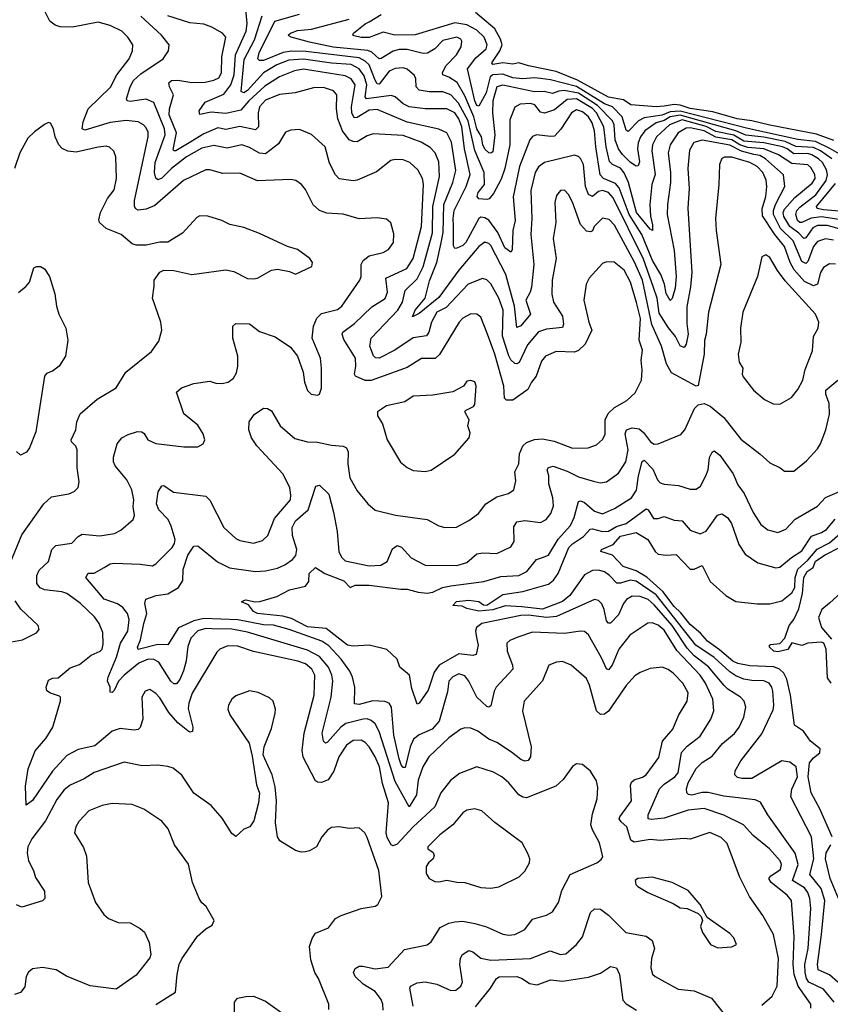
# Model space of a CAD drawing. Extents: x 1443846 to 1577407, y 839182 to 927291.
# Tile 256 of 256: x 1504031 to 1508099, y 909515 to 914452. Entities that reach past the tile are written whole.
import ezdxf

# ---------------------------------------------------------------- set-up
doc = ezdxf.new("R2010")
doc.units = 0

msp = doc.modelspace()

# ---------------------------------------------------------------- linework, layer by layer
at = {"layer": '0CON20XD'}
for points in [[(1505854.5, 909485), (1505853.8, 909515), (1505845, 909538.6), (1505815, 909579.4), (1505755, 909616.4), (1505714.4, 909655), (1505705.7, 909675), (1505714, 909695), (1505734.7, 909705.3), (1505753.4, 909706.6), (1505815, 909692.4), (1505879.4, 909700.6), (1505961.2, 909788.8), (1506076.4, 909813.6), (1506095, 909828), (1506140.8, 909899.2), (1506185, 909921.5), (1506215, 909928.1), (1506255, 909931.1), (1506315, 909920.5), (1506373.4, 909903.4), (1506455, 909867.1), (1506485, 909861.8), (1506515, 909864.6), (1506565, 909890.6), (1506605, 909941.5), (1506675, 909961.1), (1506705, 909979.2), (1506733.9, 910026.1), (1506752.1, 910085), (1506793.5, 910166.5), (1506927.5, 910225), (1506949.3, 910240.7), (1506957.5, 910255), (1506941.2, 910325), (1506905, 910390), (1506897.3, 910415), (1506905, 910470), (1506929.4, 910545), (1506932.3, 910602.3), (1506926, 910635), (1506895, 910683.3), (1506855, 910716.7), (1506825, 910720), (1506805, 910706.7), (1506758.6, 910641.4), (1506721.1, 910608.9), (1506575, 910549.4), (1506555, 910552.9), (1506535, 910565.8), (1506485.5, 910625), (1506450, 910655), (1506408.3, 910678.3), (1506324.6, 910705.4), (1506238.5, 910671.5), (1506192.7, 910637.3), (1506144.6, 910575), (1506114.6, 910505), (1506005, 910405.3), (1505925, 910318.2), (1505905, 910309.4), (1505895, 910314.2), (1505875, 910351.1), (1505869.6, 910375), (1505881, 910525), (1505852, 910622), (1505835.8, 910705), (1505815, 910755.4), (1505785.2, 910805.2), (1505765, 910827.9), (1505745, 910839.6), (1505705, 910838.2), (1505670.4, 910815), (1505632.6, 910755), (1505606.6, 910683.4), (1505579.1, 910640.9), (1505545, 910627.3), (1505525, 910628.1), (1505515.4, 910635.4), (1505453.8, 910753.8), (1505448.1, 910788.1), (1505459.2, 910875), (1505508, 911065), (1505512.9, 911165), (1505497.4, 911195), (1505465, 911221.3), (1505427.5, 911235), (1505205, 911284), (1505125, 911311.2), (1505075, 911312), (1505035.7, 911295), (1505020.1, 911279.9), (1504896.2, 911075), (1504879.4, 911025), (1504877.3, 910997.3), (1504899.2, 910905), (1504898, 910882), (1504885, 910880), (1504875, 910885.8), (1504825, 910925.6), (1504778.8, 910978.8), (1504735, 911050.8), (1504715, 911074), (1504685, 911092.5), (1504661.2, 911085), (1504644.3, 911055), (1504648.5, 910945), (1504635, 910902), (1504625, 910893.1), (1504605, 910888.9), (1504535, 910898.4), (1504495, 910884), (1504408.6, 910811.4), (1504325, 910792.9), (1504267.4, 910762.6), (1504196.3, 910683.7), (1504095, 910537.3), (1504063.6, 910513.6), (1504060.9, 910609.1), (1504072.9, 910695), (1504108.2, 910785), (1504161.9, 910848.1), (1504198.2, 910905), (1504235.7, 911035.7), (1504235.8, 911055), (1504230.3, 911060.3), (1504185, 911074.4), (1504167.3, 911087.3), (1504164.2, 911105), (1504175, 911140), (1504195, 911150.8), (1504225, 911151.2), (1504285, 911201.5), (1504330.8, 911219.2), (1504389.2, 911265), (1504435.3, 911284.7), (1504445.5, 911295), (1504450.6, 911320.6), (1504448.5, 911378.5), (1504430.4, 911425), (1504407.1, 911457.1), (1504335, 911525.4), (1504268.1, 911575), (1504243.3, 911583.3), (1504155, 911593.7), (1504133.7, 911603.7), (1504117.7, 911625), (1504117.9, 911665), (1504128.9, 911691.1), (1504175.6, 911735), (1504192.7, 911795), (1504212.5, 911815), (1504292.7, 911827.3), (1504325, 911861.1), (1504345, 911872.1), (1504433.6, 911863.6), (1504507.5, 911875), (1504537.9, 911892.1), (1504600, 911945), (1504607.3, 911965), (1504601.1, 912011.1), (1504604.6, 912045), (1504593.5, 912095), (1504568.5, 912145), (1504510, 912215), (1504501.8, 912235), (1504501.7, 912258.3), (1504520.5, 912325), (1504544.3, 912355), (1504575, 912372.2), (1504622.8, 912387.2), (1504643.3, 912385), (1504655, 912377.1), (1504674.7, 912344.7), (1504715, 912326.7), (1504855, 912310), (1504925, 912310), (1504951.2, 912325), (1504960, 912345), (1504951.4, 912375), (1504925, 912419.4), (1504855.4, 912475.4), (1504818.6, 912585), (1504843.3, 912606.7), (1504905, 912627.3), (1504985, 912639.5), (1505015, 912629.5), (1505045, 912628.1), (1505076.7, 912635), (1505104, 912655), (1505118.3, 912681.7), (1505126.4, 912715), (1505125.5, 912765), (1505100, 912855), (1505100, 912915), (1505115, 912928), (1505185, 912927.5), (1505235, 912888.6), (1505312.4, 912862.4), (1505390, 912810), (1505424.6, 912764.6), (1505454, 912685), (1505460.8, 912635), (1505475, 912592.5), (1505493.3, 912575), (1505525, 912568.8), (1505536.2, 912575), (1505545.9, 912604.1), (1505546, 912705), (1505540, 912755), (1505498.9, 912855), (1505505.4, 912914.6), (1505522.5, 912955), (1505545, 912978.2), (1505625, 912998.9), (1505647.1, 913015), (1505738.5, 913145), (1505744.5, 913165), (1505744.7, 913225), (1505754.5, 913245), (1505785, 913267.1), (1505855, 913283.8), (1505880.9, 913299.1), (1505907.1, 913335), (1505907.9, 913377.9), (1505892.7, 913432.7), (1505872, 913452), (1505825, 913458.9), (1505735, 913452.5), (1505655, 913477.1), (1505572, 913482), (1505535.4, 913495.4), (1505504, 913524), (1505465, 913600), (1505445, 913625.7), (1505416.2, 913646.2), (1505390.9, 913650.9), (1505225, 913643.1), (1505135, 913682.1), (1505051.2, 913681.2), (1504985, 913698.9), (1504965, 913698.5), (1504852.7, 913645), (1504709.8, 913520.2), (1504665, 913501.6), (1504625, 913497.1), (1504613.1, 913503.1), (1504606.8, 913515), (1504606.7, 913545), (1504676, 913865), (1504675, 913887.5), (1504665, 913908.8), (1504652.5, 913925), (1504625, 913939.2), (1504565, 913946.2), (1504485, 913936.8), (1504357.4, 913897.4), (1504344.4, 913905), (1504349.7, 913939.7), (1504374.1, 914005), (1504486.6, 914113.4), (1504518.8, 914175), (1504580.8, 914255), (1504596.7, 914295), (1504599.4, 914325), (1504574.4, 914365), (1504544.2, 914395), (1504485, 914422.5), (1504425, 914439.2), (1504295.3, 914414.7), (1504235, 914415.4), (1504208.6, 914425), (1504182.7, 914445), (1504141.9, 914525)], [(1508115, 913346.7), (1508075, 913353.8), (1508035, 913340), (1508015, 913314.5), (1507985, 913238.8), (1507975, 913228.9), (1507955, 913238.8), (1507912.4, 913342.4), (1507848.9, 913405), (1507813.1, 913475), (1507812.8, 913495), (1507822.8, 913525), (1507869.8, 913615), (1507863.3, 913673.3), (1507773.9, 913755), (1507745, 913771), (1507715, 913775.9), (1507652.2, 913792.2), (1507595, 913822.3), (1507455, 913848.1), (1507414.4, 913835.6), (1507392.4, 913797.6), (1507384.2, 913705), (1507390.3, 913605), (1507383.3, 913506.7), (1507403.8, 913183.8), (1507397.7, 913112.3), (1507377.9, 913012.1), (1507378.1, 912928.1), (1507385.2, 912875), (1507375.2, 912824.8), (1507365, 912807.8), (1507345, 912816.5), (1507322.6, 912862.6), (1507286.2, 912906.2), (1507240.2, 912980.2), (1507229.3, 913055), (1507211, 913109), (1507161.8, 913251.8), (1507008.5, 913558.5), (1506985, 913584.8), (1506955, 913596.2), (1506935, 913591.2), (1506905, 913565.4), (1506885, 913574.6), (1506870.8, 913615), (1506860, 913725), (1506845, 913755.8), (1506835, 913765.8), (1506815, 913771.9), (1506665, 913736), (1506635, 913714.6), (1506618.3, 913685), (1506596.5, 913595), (1506601, 913455), (1506595.5, 913375.5), (1506610.8, 913225), (1506599.7, 913110.3), (1506592.6, 913085), (1506570, 913045), (1506593.6, 912975), (1506545, 912917.1), (1506525, 912909.2), (1506514.2, 913015), (1506469.7, 913175), (1506395, 913318.8), (1506385, 913330), (1506365, 913336.1), (1506335, 913314), (1506234.1, 913195.9), (1506135, 913059.2), (1506035, 912979.3), (1506002.7, 912962.7), (1506015.4, 912995), (1506065.2, 913055), (1506086.8, 913143.2), (1506124.8, 913235), (1506146.6, 913333.4), (1506156.4, 913385), (1506159.7, 913525), (1506205.2, 913635), (1506220, 913695), (1506197.7, 913837.7), (1506174, 913884), (1506135, 913903.2), (1505975, 913938.1), (1505825, 914001.1), (1505785, 913998.7), (1505725, 913960.8), (1505710.2, 913960.2), (1505697.8, 913985), (1505696.6, 914015), (1505714.3, 914125), (1505694.8, 914154.8), (1505665, 914171), (1505455, 914203.4), (1505409.4, 914195), (1505334.9, 914165.1), (1505260.9, 914119.1), (1505181.6, 914045), (1505141.4, 913998.6), (1505065, 913981.1), (1504992.2, 913987.8), (1504935, 913976.7), (1504931.9, 913995), (1504961.5, 914038.5), (1505055, 914078.8), (1505090.9, 914125), (1505107.1, 914175), (1505114, 914275), (1505168.2, 914395), (1505172, 914432), (1505166.2, 914505)], [(1507049.3, 910429.3), (1507039.6, 910445), (1507041.8, 910455), (1507100.7, 910535), (1507095.9, 910614.1), (1507101.4, 910628.6), (1507115, 910641.2), (1507156.2, 910653.8), (1507174.1, 910665.9), (1507238.1, 910751.9), (1507257.2, 910835), (1507307.7, 910895), (1507336.7, 910963.3), (1507380, 911035), (1507385, 911076.2), (1507358.5, 911125), (1507310.6, 911175), (1507285, 911193.3), (1507255, 911205.6), (1507195, 911197.8), (1507145, 911178.9), (1507118.3, 911161.7), (1507075, 911112.9), (1506985.5, 910985), (1506965, 910970.4), (1506945, 910967.3), (1506925, 910985.8), (1506890, 911115), (1506875, 911148), (1506798, 911215), (1506755, 911234.3), (1506725, 911230.8), (1506686.2, 911215), (1506655, 911136), (1506562.2, 911035), (1506554.5, 910985), (1506596.9, 910805), (1506594.5, 910755.5), (1506582.5, 910737.5), (1506565, 910733.5), (1506545, 910742.1), (1506499, 910779), (1506425, 910827.5), (1506384.4, 910845), (1506330.8, 910885), (1506295, 910898.8), (1506265, 910900.9), (1506245, 910894.4), (1506185, 910850.8), (1506084.7, 910755.3), (1506054.6, 910705), (1506030.8, 910639.2), (1506021.6, 910565), (1505985, 910504.2), (1505915, 910631.8), (1505835, 910883.5), (1505815, 910921.2), (1505795, 910938.4), (1505775, 910945.7), (1505755, 910944.8), (1505667.6, 910922.4), (1505643.3, 910905), (1505575, 910829.6), (1505565, 910824.4), (1505555, 910834.2), (1505549.2, 910875), (1505594.8, 911055.2), (1505602.5, 911135), (1505598.1, 911165), (1505580.9, 911205), (1505535, 911259.5), (1505475, 911290.7), (1505175, 911381.5), (1505095.4, 911395.4), (1504995, 911397.7), (1504965, 911398.4), (1504925, 911388.1), (1504889.4, 911350.6), (1504875, 911308.8), (1504866.5, 911236.5), (1504853.2, 911186.8), (1504835, 911143.6), (1504817.9, 911122.1), (1504805, 911121.6), (1504789.2, 911135), (1504730.1, 911230.1), (1504705, 911243.5), (1504675, 911244.8), (1504628.6, 911225), (1504555.8, 911165), (1504526.9, 911135), (1504505, 911088.8), (1504495, 911078.8), (1504485, 911080), (1504484.4, 911105), (1504472.5, 911135), (1504474.7, 911155), (1504517.4, 911255), (1504537, 911325), (1504574.3, 911385), (1504581.2, 911445), (1504572.9, 911475), (1504548.2, 911505), (1504522.3, 911522.3), (1504455.5, 911545.5), (1504363.3, 911655), (1504375, 911676.2), (1504405, 911676.7), (1504455, 911704.5), (1504485, 911722.9), (1504505, 911726.9), (1504635, 911722), (1504697.3, 911712.7), (1504715, 911722.9), (1504796.7, 911805), (1504808.1, 911825), (1504810.8, 911845), (1504791.8, 911911.8), (1504775.5, 911945), (1504729.7, 911995), (1504717.2, 912025), (1504725.3, 912084.7), (1504745, 912114), (1504754.2, 912115.8), (1504803.4, 912083.4), (1504965, 912062.9), (1504985, 912042), (1505055.6, 911905), (1505115, 911850), (1505135, 911840.6), (1505205, 911827.5), (1505249.1, 911840.9), (1505275.7, 911865), (1505309.8, 911950.2), (1505389.3, 912045), (1505392.4, 912067.6), (1505386.1, 912105), (1505353, 912173), (1505221.2, 912315), (1505193.8, 912355), (1505181.2, 912395), (1505183.1, 912435), (1505207.6, 912472.4), (1505255, 912504.2), (1505275, 912502.9), (1505295, 912490.8), (1505338.5, 912415), (1505411.4, 912351.4), (1505475, 912334.7), (1505525, 912334.1), (1505595, 912317.7), (1505653.6, 912313.6), (1505670.8, 912305), (1505679.1, 912285), (1505678.2, 912225), (1505688.2, 912155), (1505725, 912090), (1505777.5, 912025), (1505815, 911992.5), (1505916.8, 911966.8), (1506075, 911945.6), (1506135, 911914.4), (1506165, 911905.6), (1506222.6, 911907.4), (1506285, 911940), (1506332.5, 911975), (1506370, 912025), (1506425, 912059.5), (1506483.3, 912076.7), (1506511.4, 912095), (1506520.3, 912139.7), (1506516.4, 912185), (1506536.2, 912225), (1506538.7, 912275), (1506555.2, 912314.8), (1506575, 912332.3), (1506615, 912347.1), (1506655, 912350), (1506712.2, 912337.8), (1506805, 912303.8), (1506884.4, 912305.6), (1506925, 912320.8), (1506955, 912347.5), (1506968.2, 912371.8), (1506969.7, 912445), (1506983.4, 912476.6), (1507015, 912507.5), (1507078.3, 912541.7), (1507119.7, 912580.3), (1507150.6, 912645), (1507155.3, 912695), (1507149.7, 912745), (1507156.7, 912795), (1507140, 912845), (1507145.9, 912954.1), (1507126.7, 913033.3), (1507095.8, 913135), (1507065, 913195.4), (1507014.3, 913235.7), (1506975, 913237.5), (1506955, 913229.2), (1506889.4, 913155), (1506873.3, 913125), (1506862.5, 913045), (1506887.1, 912935), (1506902.3, 912895), (1506868.2, 912825), (1506835, 912793.8), (1506815, 912785.4), (1506722.3, 912787.7), (1506670, 912765), (1506650.1, 912739.9), (1506622.2, 912665), (1506598.8, 912635), (1506581.6, 912598.4), (1506505, 912544.7), (1506474.5, 912544.5), (1506464.5, 912554.5), (1506461.2, 912615), (1506415.1, 912775.1), (1506378.4, 912875), (1506345, 912960.6), (1506325, 912974.5), (1506295, 912976.4), (1506255.2, 912954.7), (1506237.1, 912935), (1506137.4, 912772.6), (1506116.4, 912753.6), (1506046.5, 912753.5), (1505975, 912707.3), (1505795, 912643.2), (1505765, 912643.2), (1505715.5, 912665), (1505710.4, 912675), (1505718.2, 912715), (1505716.7, 912755), (1505658.3, 912848.3), (1505649.6, 912875), (1505652.7, 912885), (1505711, 912929), (1505798.6, 913011.4), (1505865, 913053.8), (1505877, 913085), (1505869.1, 913155), (1505973.1, 913205), (1506004.7, 913254.7), (1506047.9, 913415), (1506056.9, 913626.9), (1506052.7, 913655), (1506029.2, 913699.2), (1505989.4, 913735), (1505955, 913749.1), (1505915, 913751.5), (1505894.2, 913745), (1505820.8, 913689.2), (1505725, 913647.5), (1505705, 913644.5), (1505635, 913654.5), (1505615, 913674.2), (1505585, 913732), (1505564.4, 913815), (1505495.8, 913875.8), (1505435, 913900.5), (1505392.2, 913897.8), (1505365, 913888), (1505330.6, 913829.4), (1505265, 913780), (1505235, 913783.1), (1505185, 913810.9), (1505145, 913824.7), (1505071.7, 913808.3), (1505005, 913821.1), (1504945, 913808.4), (1504868.8, 913765), (1504792.9, 913705), (1504745, 913656.7), (1504725, 913649.6), (1504715, 913656.7), (1504707, 913685), (1504711.1, 913735), (1504760.8, 913875), (1504758.3, 913905), (1504705, 914036.7), (1504665, 914053.7), (1504585, 914041.8), (1504570.8, 914045), (1504567.9, 914055), (1504585.2, 914115), (1504602.8, 914147.2), (1504639, 914181), (1504750.5, 914255), (1504777.1, 914295), (1504781.4, 914325), (1504742.7, 914375), (1504639.8, 914469.8)], [(1507917.6, 913197.6), (1507897.2, 913235), (1507868, 913315), (1507819.6, 913375), (1507758.2, 913468.2), (1507756.7, 913503.3), (1507774.4, 913565), (1507780.8, 913615), (1507777.2, 913647.2), (1507759.4, 913685), (1507732.1, 913715), (1507695, 913736.1), (1507605, 913763.2), (1507568.3, 913761.7), (1507554.7, 913755.3), (1507542.9, 913725), (1507540, 913625), (1507522.3, 913455), (1507525.4, 913395.4), (1507550, 913225), (1507486.9, 912985), (1507476.5, 912875), (1507467.4, 912842.6), (1507465.3, 912775), (1507435, 912617.1), (1507424.7, 912614.7), (1507301.2, 912681.2), (1507276.9, 912726.9), (1507251.6, 912815), (1507202.9, 912922.9), (1507156.8, 913145), (1507116.1, 913236.1), (1507015, 913421.5), (1506989.4, 913449.4), (1506955, 913456.6), (1506914.3, 913415.7), (1506905, 913393.6), (1506895, 913387.5), (1506875, 913391.3), (1506845.5, 913425), (1506805, 913537.5), (1506785.3, 913575.3), (1506765, 913596.9), (1506744.6, 913595.4), (1506725, 913570), (1506716.9, 913535), (1506720.9, 913435), (1506708.2, 913355), (1506722.9, 913255), (1506703.4, 913145), (1506700.7, 913075), (1506709.1, 913035), (1506754.5, 912965), (1506759.6, 912925), (1506755, 912909.2), (1506675, 912900), (1506635, 912886.6), (1506579.2, 912820.8), (1506536.7, 912733.3), (1506525, 912725.5), (1506515, 912727.3), (1506495, 912746.4), (1506485, 912766.5), (1506454.2, 912865), (1506457.4, 912995), (1506436.1, 913055), (1506395, 913126.9), (1506375, 913147.5), (1506353.9, 913153.9), (1506281.8, 913125), (1506225.2, 913065), (1506171.3, 913008.7), (1506125, 912984.6), (1506098.1, 912935), (1506084.7, 912885), (1506072.6, 912867.4), (1506005, 912857.2), (1505913.9, 912795), (1505835, 912754.8), (1505816.9, 912756.9), (1505806.6, 912766.6), (1505788.2, 912815), (1505794.4, 912855.6), (1505928.3, 912995), (1505951.2, 913035), (1505965.2, 913094.8), (1506025, 913153.2), (1506055, 913212.9), (1506103.3, 913383.3), (1506104.3, 913515), (1506137.5, 913665), (1506135, 913738.6), (1506115.3, 913785), (1506090.8, 913810.8), (1506045, 913837.1), (1505955, 913870.8), (1505805, 913879.6), (1505775, 913869.6), (1505725, 913839.3), (1505705, 913840.3), (1505685, 913849.7), (1505650.2, 913895), (1505627.5, 913955), (1505621.1, 914005), (1505622.1, 914075), (1505605, 914095.4), (1505555, 914112), (1505505, 914110), (1505414.2, 914085.8), (1505335, 914076.3), (1505265, 914048.4), (1505233.9, 914015), (1505227.3, 913985), (1505229.2, 913915), (1505215, 913900.4), (1505135, 913915.9), (1505065, 913901.6), (1505025, 913910.4), (1504955, 913880.3), (1504889.9, 913840.1), (1504815, 913794.1), (1504805, 913794.3), (1504801.1, 913801.1), (1504817.3, 913885), (1504781.5, 913975), (1504783, 914005), (1504802.2, 914075), (1504782.3, 914115), (1504780, 914135), (1504793.3, 914146.7), (1504825, 914148.6), (1504895, 914137.2), (1504961.5, 914138.5), (1505005, 914147.8), (1505030.1, 914159.9), (1505044.3, 914185), (1505046, 914265), (1505065.5, 914365), (1505048.1, 914385), (1504995, 914414.7), (1504955, 914428.8), (1504885, 914436.5), (1504775, 914471.6)], [(1508176.9, 913393.1), (1508085, 913419.2), (1508035, 913420.4), (1508011.7, 913408.3), (1507975, 913357.9), (1507965, 913354.7), (1507941.3, 913381.3), (1507896, 913415), (1507865.7, 913465), (1507862.4, 913485), (1507868.1, 913501.9), (1507920.1, 913559.9), (1508008.1, 913631.9), (1508021.9, 913655), (1508020.5, 913675), (1508000.9, 913710.9), (1507985, 913724.5), (1507905, 913730), (1507839.4, 913775), (1507765, 913804.4), (1507685, 913810.7), (1507645, 913823.8), (1507605, 913848.8), (1507525, 913863.5), (1507465, 913893.8), (1507395, 913910), (1507375, 913908.6), (1507334.9, 913885.1), (1507294.3, 913825), (1507285.7, 913785), (1507296.4, 913686.4), (1507296.6, 913635), (1507281.1, 913525), (1507280.2, 913475), (1507315.6, 913295), (1507325.8, 913165), (1507319.3, 913105), (1507305, 913053.8), (1507295, 913044.3), (1507275, 913078.6), (1507266.8, 913125), (1507248.2, 913175), (1507207.1, 913245), (1507152.6, 913375), (1507089.2, 913475), (1507038.9, 913608.9), (1507020, 913630), (1506961.1, 913655), (1506943.6, 913673.6), (1506921.4, 913815), (1506915.5, 913894.5), (1506904.2, 913935), (1506885.5, 913965.5), (1506855, 913989.5), (1506825, 913999.3), (1506800.5, 913985), (1506747.2, 913902.8), (1506715, 913868.5), (1506695, 913865.9), (1506625, 913875.3), (1506605, 913866.9), (1506590.2, 913849.8), (1506539.2, 913715), (1506506.9, 913563.1), (1506516.7, 913445), (1506506, 913395), (1506502.5, 913297.5), (1506495, 913286.2), (1506465, 913308.1), (1506430.7, 913385), (1506385.9, 913445.9), (1506365, 913458.9), (1506345, 913461.3), (1506334.2, 913455), (1506269.4, 913335), (1506255, 913320.4), (1506225, 913306.1), (1506214.4, 913304.4), (1506208.1, 913318.1), (1506208.5, 913418.5), (1506205.4, 913455), (1506210.9, 913495), (1506271, 913615), (1506291.7, 913675), (1506263.8, 913805), (1506249, 913915), (1506234, 913955), (1506214, 913985), (1506174.8, 914005.2), (1506065, 914004.3), (1505985, 914014.8), (1505955, 914029.2), (1505915.6, 914065.6), (1505895, 914071.9), (1505771.1, 914055), (1505764.5, 914065), (1505772.3, 914125), (1505760.1, 914170.1), (1505735, 914205.9), (1505695, 914227.2), (1505595, 914233.6), (1505455, 914253.9), (1505381.6, 914248.4), (1505321.2, 914225), (1505255.2, 914185), (1505175, 914096.6), (1505155, 914085.8), (1505142.3, 914092.3), (1505157.4, 914252.6), (1505209.5, 914350.5), (1505248.5, 914471.5)], [(1508175, 913444.4), (1508055, 913463.2), (1508002.9, 913457.1), (1507956.5, 913435), (1507945, 913435.2), (1507933.3, 913445), (1507925.2, 913475), (1507930.8, 913495), (1507945, 913512.1), (1508025.5, 913574.5), (1508077.5, 913645), (1508083.9, 913673.9), (1508078.9, 913698.9), (1508060, 913735), (1508038.8, 913755), (1508006.3, 913775), (1507985, 913780.7), (1507915, 913779.2), (1507882.8, 913805), (1507858.9, 913815), (1507765, 913835.2), (1507665, 913843.3), (1507615, 913872.2), (1507525, 913891.7), (1507475, 913916.1), (1507355, 913949.4), (1507291.4, 913925), (1507226.7, 913865), (1507206.5, 913825), (1507203, 913795), (1507219, 913675), (1507203, 913625), (1507193.4, 913525), (1507196.2, 913466.2), (1507206.9, 913423.1), (1507205.6, 913395), (1507195, 913400.8), (1507125.7, 913485), (1507085.8, 913635.8), (1507065, 913684.7), (1507045, 913706.6), (1507005, 913726), (1506991.3, 913741.3), (1506974.7, 913814.7), (1506962.4, 913915), (1506926, 913985), (1506905, 914006.7), (1506824.5, 914055.5), (1506778.1, 914051.9), (1506715, 913999.2), (1506665, 913982.6), (1506645, 913987.8), (1506616.1, 914025), (1506595, 914031.8), (1506541.7, 914028.3), (1506516, 914014), (1506490.6, 913949.4), (1506489.7, 913825), (1506465.7, 913705), (1506447.8, 913652.2), (1506409.3, 913580.7), (1506386.9, 913553.1), (1506375, 913550), (1506335, 913553.5), (1506326.7, 913565), (1506331.8, 913585), (1506362.8, 913625), (1506361, 913685), (1506315.7, 913795.7), (1506281.8, 913945), (1506232.8, 914032.8), (1506195, 914074.8), (1506155, 914089.8), (1506085, 914090.4), (1506035, 914098.4), (1506020, 914115), (1506018.9, 914155), (1506012.4, 914172.4), (1505975, 914203.2), (1505955, 914211.3), (1505915, 914207.8), (1505885, 914193.2), (1505835, 914128.9), (1505825, 914130.9), (1505815, 914148.5), (1505785, 914225.6), (1505764.7, 914244.7), (1505735, 914259.8), (1505467.3, 914292.7), (1505395, 914293.5), (1505352.9, 914287.1), (1505255, 914247.7), (1505235, 914246.6), (1505226.1, 914256.1), (1505232.2, 914285), (1505311.8, 914445), (1505435, 914479.4)], [(1508106.5, 913755), (1508050, 913795), (1508015, 913810.5), (1507925, 913816.6), (1507871.3, 913841.3), (1507765, 913862.5), (1507675, 913872.8), (1507625, 913894.7), (1507345, 913973.8), (1507295, 913965.1), (1507265, 913947.2), (1507224.6, 913935.4), (1507168.1, 913895), (1507146.3, 913865), (1507133.8, 913835), (1507131.7, 913805), (1507141.4, 913738.6), (1507135, 913718.8), (1507125, 913717.8), (1507096.4, 913735), (1507055.6, 913775.6), (1507035, 913804.7), (1507018.9, 913848.9), (1507013.7, 913925), (1507005.5, 913945.5), (1506931, 914021), (1506835, 914082.8), (1506763.7, 914096.3), (1506736, 914094), (1506705, 914082.4), (1506662.3, 914092.3), (1506615, 914090.4), (1506455, 914123), (1506424.8, 914115), (1506405.2, 914045), (1506403.2, 913985), (1506416, 913875), (1506405, 913789.2), (1506395, 913782.2), (1506385, 913784.3), (1506365, 913802.8), (1506355, 913823.9), (1506347.8, 913865), (1506324.2, 913904.2), (1506309.3, 913965), (1506265, 914069.3), (1506226.3, 914136.3), (1506185, 914163.5), (1506154.8, 914174.8), (1506152.1, 914185), (1506169.3, 914220.7), (1506223.4, 914275), (1506246.6, 914315), (1506249.6, 914345), (1506244.4, 914355), (1506225, 914364.1), (1506155, 914347.3), (1506114.5, 914305), (1506076.6, 914283.4), (1506055, 914282.4), (1505975, 914302.8), (1505935, 914301.9), (1505905, 914294), (1505845, 914256.5), (1505835, 914255.9), (1505798.5, 914288.5), (1505777.4, 914297.4), (1505604.6, 914314.6), (1505485, 914339.2), (1505393.5, 914363.5), (1505381.7, 914371.7), (1505378.6, 914375), (1505389.2, 914385), (1505425, 914398.3), (1505495, 914404.8), (1505685, 914455.2)], [(1508165.9, 913765.9), (1508096.6, 913806.6), (1508025, 913840.9), (1507935, 913851.6), (1507685, 913906), (1507345, 913993.7), (1507295, 913989.1), (1507255, 913972.8), (1507165, 913959.6), (1507135.9, 913944.1), (1507085, 913891.8), (1507075, 913897.8), (1507054.1, 913965), (1507005, 914014.6), (1506965, 914029.3), (1506825, 914116.9), (1506695, 914150.8), (1506645, 914157.1), (1506615, 914160.8), (1506555, 914154.6), (1506505, 914160.4), (1506455, 914179.4), (1506405, 914175.9), (1506392.2, 914165), (1506371.6, 914085), (1506335, 914018.9), (1506325, 914021.4), (1506314.3, 914045.7), (1506278.3, 914205), (1506319.6, 914260.4), (1506371.9, 914305), (1506377, 914325), (1506362.4, 914365), (1506325, 914398.5), (1506275.4, 914425.4), (1506215, 914435.8), (1506015, 914375.5), (1505913.7, 914373.7), (1505855, 914389.2), (1505785, 914363.2), (1505745, 914362.2), (1505710.2, 914370.2), (1505703.5, 914375), (1505706.9, 914385), (1505765, 914431.2), (1505785, 914440.3), (1505845, 914478.5)], [(1508116.9, 913846.9), (1508028.6, 913878.6), (1507795, 913922.2), (1507705, 913945.2), (1507631.1, 913955), (1507509.4, 913989.4), (1507395, 914006.2), (1507345, 914023), (1507315, 914026), (1507265, 914017.6), (1507225, 914014.8), (1507097.5, 914025), (1507060.7, 914050.7), (1506985, 914062.6), (1506829.4, 914149.4), (1506722.9, 914192.9), (1506585, 914220.2), (1506535, 914236), (1506505, 914228.4), (1506455, 914235.9), (1506405, 914228), (1506400, 914235), (1506440.5, 914295), (1506452.2, 914325), (1506443.1, 914355), (1506415.6, 914405.6), (1506318.6, 914488.6)], [(1503983.6, 911726.4), (1504041.5, 911868.5), (1504152, 912025), (1504190.9, 912059.1), (1504277.5, 912075), (1504305, 912085.8), (1504324.5, 912105.5), (1504330, 912135), (1504320, 912205), (1504318.9, 912295), (1504312.6, 912312.6), (1504290.8, 912335), (1504290, 912345), (1504313.1, 912395), (1504318.6, 912435), (1504334.3, 912475), (1504420.6, 912549.4), (1504515, 912606.7), (1504563.8, 912685), (1504691.7, 912788.3), (1504729.7, 912840.3), (1504744.1, 912895.9), (1504738.6, 912935), (1504697.5, 913055), (1504706.2, 913116.2), (1504706.7, 913145), (1504734.1, 913185.9), (1504755, 913196.7), (1504805, 913193.8), (1504895, 913174.2), (1505065, 913198), (1505105, 913188.8), (1505175, 913154.2), (1505205, 913152), (1505225, 913156.2), (1505295, 913196.2), (1505325, 913201.2), (1505385, 913188.8), (1505415, 913176.2), (1505497.5, 913215), (1505500, 913235), (1505486.7, 913255), (1505425, 913300), (1505374.3, 913314.3), (1505235, 913380), (1505155, 913410), (1505085, 913424.2), (1505045, 913444.2), (1504975, 913466), (1504935, 913468.8), (1504919.5, 913460.5), (1504847.9, 913382.1), (1504775, 913336.2), (1504735, 913336.2), (1504665, 913321.2), (1504615, 913321.2), (1504595, 913328), (1504540, 913375), (1504464.7, 913404.7), (1504432, 913435), (1504428.3, 913448.3), (1504437.1, 913485), (1504471.4, 913555), (1504505, 913598.8), (1504516.4, 913655), (1504514.3, 913765), (1504503.2, 913793.2), (1504482.4, 913812.4), (1504465, 913817.5), (1504425, 913813.2), (1504315, 913788.1), (1504272.4, 913792.4), (1504245, 913806.2), (1504226.9, 913825), (1504209.1, 913865), (1504200.8, 913905), (1504185, 913932.5), (1504175, 913936.7), (1504155, 913926.2), (1504105, 913890), (1504072.6, 913857.4), (1504031.1, 913785), (1504005.7, 913705)], [(1508185, 913487.8), (1508065, 913498.3), (1508032.3, 913505), (1508029.2, 913515), (1508125, 913630.7)], [(1507845, 912524.2), (1507903.2, 912556.8), (1507935, 912598), (1507960, 912645), (1507972, 912698), (1508008.6, 912791.4), (1508015, 912862.5), (1508037.1, 912905), (1508040.8, 912935), (1508024.2, 912975), (1507872.8, 913142.8), (1507833.1, 913195), (1507795, 913260), (1507775, 913272), (1507755, 913263.3), (1507733.3, 913165), (1507660, 912985), (1507647.5, 912905), (1507649.5, 912835), (1507636.7, 912775), (1507641.9, 912735), (1507658.9, 912705), (1507655.6, 912675), (1507660.6, 912660.6), (1507713.9, 912593.9), (1507768, 912548), (1507812.5, 912525), (1507845, 912524.2)], [(1504025, 913084.4), (1504064.3, 913115), (1504080, 913135), (1504102.9, 913207.1), (1504115, 913214), (1504135, 913214.2), (1504155, 913202), (1504181.4, 913165), (1504207.8, 913077.8), (1504215.6, 913015), (1504228.2, 912975), (1504262.2, 912905), (1504273.1, 912845), (1504261.2, 912765), (1504228.8, 912715), (1504195, 912690), (1504165, 912677.5), (1504155.7, 912665), (1504112, 912385), (1504080, 912305), (1504065, 912283.3), (1504035, 912267.5), (1504015, 912287.5)], [(1508125, 913225.6), (1508095, 913227.5), (1508065, 913208.9), (1508050, 913185), (1508033.9, 913126.1), (1508015, 913116.8), (1507968.7, 913138.7), (1507917.6, 913197.6)], [(1508001.1, 909495), (1508001.5, 909515), (1507937.3, 909605), (1507917.3, 909665), (1507912.5, 909715), (1507916.9, 909855), (1507903.8, 910035), (1507881.4, 910061.4), (1507801.5, 910125), (1507790, 910145), (1507800.4, 910159.6), (1507849.1, 910190.9), (1507853.6, 910215), (1507846.3, 910235), (1507792.7, 910295), (1507712, 910362), (1507662.7, 910415), (1507565, 910462.9), (1507465, 910495.9), (1507385, 910489), (1507265, 910447.5), (1507201.4, 910441.4), (1507185.4, 910445.4), (1507184.7, 910465), (1507241, 910595), (1507265, 910619), (1507318.2, 910655), (1507334.8, 910675), (1507352.7, 910777.3), (1507381, 910809), (1507445, 910860), (1507499.2, 910945), (1507513.5, 910986.5), (1507508.4, 911045), (1507472.2, 911125), (1507445.2, 911165), (1507329.3, 911289.3), (1507265, 911390), (1507235, 911415.3), (1507205, 911427.8), (1507183.3, 911426.7), (1507093.3, 911365), (1507037.3, 911295), (1507004.6, 911215), (1506985, 911191.9), (1506975, 911197.1), (1506951.3, 911251.3), (1506885, 911368.1), (1506865, 911384.5), (1506845, 911386.5), (1506765, 911373.4), (1506605, 911380), (1506530.8, 911355), (1506490.5, 911339.5), (1506475.5, 911325), (1506476.8, 911285), (1506504, 911215), (1506505.4, 911195), (1506421.8, 911105), (1506411.6, 911085), (1506395, 911012), (1506385, 911004.5), (1506375, 911007.3), (1506324.8, 911054.8), (1506285, 911134.3), (1506265, 911161.1), (1506235, 911171.5), (1506203.8, 911156.2), (1506184.2, 911135), (1506177.7, 911082.3), (1506135.8, 910934.2), (1506101.3, 910895), (1506035, 910865.8), (1506006.5, 910843.5), (1505990.5, 910805), (1505965, 910702.9), (1505955, 910701.8), (1505945.4, 910715), (1505935, 910745.8), (1505908.7, 910865), (1505897.1, 911005), (1505884.8, 911024.8), (1505863.8, 911033.8), (1505803.4, 911036.6), (1505735, 911018.8), (1505711.3, 911021.3), (1505713.1, 911105), (1505701.3, 911155), (1505687.8, 911185), (1505643.5, 911245), (1505581.5, 911311.5), (1505547.8, 911335), (1505383.3, 911395), (1505305, 911415.4), (1505255, 911418.2), (1505125, 911442.7), (1504955, 911449.8), (1504905, 911437.5), (1504828.2, 911401.8), (1504775, 911316.7), (1504725, 911319.4), (1504625, 911293.8), (1504622.2, 911305), (1504637.3, 911342.8), (1504654.8, 911425), (1504668.4, 911475), (1504659.6, 911525), (1504663.7, 911546.3), (1504716, 911564), (1504775, 911573.1), (1504827.3, 911605), (1504849.8, 911640.2), (1504850.7, 911695), (1504875, 911767.5), (1504905, 911811.2), (1504925, 911814), (1505023.1, 911733.1), (1505083.6, 911703.6), (1505215, 911684.7), (1505265, 911687.8), (1505325, 911701.1), (1505362.1, 911717.9), (1505400, 911745), (1505416.4, 911765), (1505421.3, 911795), (1505399.4, 911865), (1505397.7, 911905), (1505415, 911939.6), (1505478.4, 911995), (1505517.9, 912112.1), (1505535, 912118), (1505582.9, 912072.9), (1505605, 911982.5), (1505624.6, 911885.4), (1505633.1, 911783.1), (1505646.9, 911755), (1505665, 911738.8), (1505785, 911712.6), (1505843.3, 911716.7), (1505875, 911734.3), (1505901.7, 911798.3), (1505925, 911814.6), (1505946.4, 911806.4), (1505995, 911753.8), (1506065, 911717.1), (1506225, 911714.7), (1506275, 911730.8), (1506325, 911773.8), (1506355, 911779.3), (1506425, 911774.6), (1506495, 911808.9), (1506512.5, 911835), (1506510.8, 911909.3), (1506525, 911933.5), (1506565, 911940), (1506645, 911930), (1506673.1, 911945), (1506695.5, 911975), (1506709.1, 912015), (1506706.9, 912055), (1506686.5, 912125), (1506686.2, 912165), (1506678.6, 912195), (1506685, 912205.7), (1506707.6, 912212.4), (1506777.9, 912187.9), (1506835, 912160), (1506915, 912136.2), (1506945, 912130.4), (1506976, 912135), (1507035, 912177.8), (1507072.2, 912235), (1507083.6, 912295), (1507070, 912375), (1507076.4, 912395), (1507105, 912406.1), (1507140.1, 912400.1), (1507162, 912382), (1507196.2, 912335), (1507215, 912323.8), (1507235, 912324.4), (1507348.3, 912371.7), (1507369.4, 912395), (1507417, 912503), (1507435, 912521.2), (1507465, 912527.5), (1507495, 912514.2), (1507565, 912456.9), (1507648.8, 912348.8), (1507745.4, 912275.4), (1507795, 912229.2), (1507846.7, 912205), (1507868, 912188), (1507915, 912187.5), (1507979.8, 912240.2), (1508035, 912300.8), (1508049.5, 912325), (1508075.3, 912394.7), (1508095.3, 912474.7), (1508092.2, 912527.8), (1508076.5, 912575), (1508075.8, 912595), (1508137, 912645)], [(1506065, 912186.2), (1506095, 912193.8), (1506215, 912273.8), (1506286.2, 912355), (1506290.7, 912380.7), (1506280, 912415), (1506286, 912445), (1506264, 912485), (1506267.7, 912492.3), (1506308, 912512), (1506315, 912522.5), (1506321.2, 912615), (1506315, 912636), (1506295, 912642), (1506275, 912638.8), (1506257.5, 912615), (1506204.2, 912585.8), (1506105, 912568.6), (1506005, 912564), (1505963.9, 912536.1), (1505871.2, 912515), (1505826.7, 912485), (1505826.7, 912465), (1505850.8, 912425), (1505874.4, 912344.4), (1505942.4, 912232.4), (1505975, 912206.2), (1506005, 912192), (1506065, 912186.2)], [(1506655, 911754.6), (1506685, 911767.5), (1506733, 911847), (1506795.1, 911914.9), (1506813.1, 911955), (1506835, 912036.2), (1506845, 912039.4), (1506865, 912030.9), (1506915, 911988.2), (1506955, 911974.7), (1507015, 912000.3), (1507100.4, 912055), (1507126.5, 912093.5), (1507135.5, 912164.5), (1507154.1, 912235.9), (1507165, 912243.1), (1507208.8, 912198.8), (1507231.6, 912145), (1507245, 912130), (1507265, 912123.1), (1507336.9, 912116.9), (1507395, 912098.6), (1507425, 912097.5), (1507446.9, 912113.1), (1507474.6, 912165), (1507485.3, 912194.7), (1507493.1, 912256.9), (1507505, 912284), (1507515, 912289.2), (1507545, 912267.5), (1507610.5, 912175), (1507635, 912118.9), (1507666.9, 912076.9), (1507711.2, 911981.2), (1507750.5, 911920.5), (1507785, 911894.4), (1507835, 911880.9), (1507875, 911896.7), (1507922.2, 911947.8), (1508035, 912013.1), (1508075, 912055.5), (1508145, 912086.7)], [(1508135.6, 909625), (1508095, 909662.5), (1508037.1, 909687.1), (1508034.1, 909715), (1508053.7, 909865), (1508070.7, 910035), (1508052.9, 910095), (1507995.2, 910165), (1508016.2, 910245), (1508004.2, 910355), (1507900.3, 910555), (1507905, 910594.2), (1507934.4, 910655), (1507926.9, 910705), (1507895, 910729.3), (1507855, 910736.2), (1507705, 910647.3), (1507655, 910646.4), (1507632.7, 910652.7), (1507620, 910665), (1507621.4, 910685), (1507649.2, 910735), (1507755, 910871.5), (1507811.5, 910991.5), (1507815.2, 911015), (1507810.2, 911085), (1507805.2, 911105.2), (1507791.2, 911125), (1507765, 911137.4), (1507705, 911138), (1507665, 911145.2), (1507625, 911161.2), (1507595, 911181.5), (1507515, 911253.1), (1507423.2, 911315), (1507225, 911567.9), (1507125, 911636.6), (1507095, 911641), (1507045, 911625.7), (1507026.8, 911626.8), (1506990.8, 911665), (1506965, 911682.5), (1506935, 911691.3), (1506905, 911690.8), (1506865, 911668.7), (1506791.6, 911565), (1506755, 911533.8), (1506655, 911496.9), (1506551.5, 911508.5), (1506467.8, 911512.2), (1506405, 911492.3), (1506335, 911485.9), (1506275, 911498.9), (1506251.3, 911511.3), (1506203.9, 911513.9), (1506222.5, 911535), (1506285, 911541.2), (1506335, 911533.8), (1506358.1, 911518.1), (1506375, 911516.7), (1506455, 911570), (1506556.1, 911583.9), (1506685, 911621.6), (1506709.2, 911640.8), (1506733, 911675), (1506786.3, 911805), (1506805, 911824.3), (1506859.9, 911860.1), (1506892.9, 911897.1), (1506905, 911899.3), (1506955, 911885.2), (1506985, 911888), (1507025, 911911.2), (1507075, 911926.2), (1507175, 911999.5), (1507185, 911993.5), (1507210.9, 911950.9), (1507235, 911951.5), (1507265, 911960.8), (1507315, 911941.8), (1507355, 911938.7), (1507395, 911892.9), (1507445, 911874.6), (1507475, 911887.3), (1507532.3, 911967.7), (1507555, 911974.5), (1507582.2, 911955), (1507602.9, 911925), (1507639.9, 911819.9), (1507671.7, 911771.7), (1507735, 911728.2), (1507825, 911702.9), (1507845, 911706.4), (1507904, 911756), (1507955, 911788.1), (1508005, 911862.8), (1508055, 911880), (1508078.9, 911895), (1508123.2, 911946.8)], [(1508107.8, 910355), (1508045.6, 910495.6), (1508001.9, 910575), (1507988, 910655), (1507994.5, 910725), (1508015, 910750.9), (1508046.7, 910775), (1508046.9, 910795), (1508000, 910835), (1507964.2, 910885), (1507919.2, 910915), (1507898.1, 911065), (1507880.8, 911145), (1507866.1, 911175), (1507843.1, 911195), (1507815, 911207.7), (1507695, 911212.7), (1507635, 911223), (1507610, 911235), (1507542.7, 911292.7), (1507481.9, 911335), (1507447, 911375), (1507395, 911418.4), (1507348.2, 911478.2), (1507315, 911509.5), (1507259, 911585), (1507177.3, 911657.3), (1507125, 911687.9), (1507059.7, 911709.7), (1507005, 911766.5), (1506947.5, 911785), (1506950, 911795), (1507009.3, 911820.7), (1507045, 911862.3), (1507125, 911881.1), (1507182.5, 911845), (1507220.6, 911785), (1507235, 911772.5), (1507275, 911767.5), (1507325, 911770.8), (1507395, 911696.9), (1507415, 911696.7), (1507455.7, 911715.7), (1507495.5, 911635), (1507574.3, 911565), (1507624.2, 911535), (1507732.1, 911522.1), (1507795, 911523.5), (1507855, 911537.9), (1507905, 911578.6), (1507920.4, 911605), (1507922.8, 911655), (1507935, 911697.4), (1507985, 911741.9), (1508032.4, 911797.6), (1508095, 911829.5), (1508173.3, 911896.7)], [(1508102.9, 911125), (1508085, 911151.4), (1508077.8, 911295), (1508065.5, 911325), (1508055, 911331.1), (1507985, 911326.2), (1507955, 911313.3), (1507905, 911326.7), (1507885.6, 911294.4), (1507835, 911282.5), (1507815, 911285.7), (1507794, 911306), (1507794.1, 911315.9), (1507800.3, 911319.7), (1507845.4, 911324.6), (1507870, 911350), (1507892, 911415), (1507916, 911444), (1507941.4, 911498.6), (1507959.1, 911575), (1507966.2, 911655), (1507983, 911685), (1508011.8, 911705), (1508023.8, 911736.2), (1508072.3, 911767.8), (1508145.4, 911804.6)], [(1508118.4, 909525), (1508065, 909591.4), (1507991.6, 909625), (1507979.2, 909645), (1507971.8, 909675), (1507971.1, 909715), (1507988.2, 909795), (1508001.2, 909995), (1507995.5, 910045), (1507985.2, 910075), (1507968.5, 910098.5), (1507909.4, 910135), (1507937.8, 910215), (1507922.1, 910272.1), (1507785.5, 910465), (1507748.1, 910528.1), (1507720.8, 910540.8), (1507565, 910557.8), (1507485, 910577.5), (1507455, 910577.4), (1507404.2, 910564.3), (1507387.2, 910567.2), (1507379.4, 910575), (1507376.9, 910595), (1507385.8, 910625), (1507425, 910696.9), (1507455, 910727.8), (1507505, 910759.2), (1507557.7, 910822.3), (1507617.4, 910872.6), (1507641.8, 910905), (1507664.6, 910955), (1507674.5, 911005), (1507666.5, 911035), (1507648.5, 911055), (1507585, 911094.2), (1507566.7, 911113.3), (1507486.7, 911206.7), (1507415, 911262.9), (1507380.1, 911300.1), (1507305.1, 911415), (1507215, 911517.8), (1507185, 911544.4), (1507145, 911560.2), (1507105, 911562.1), (1507075.4, 911545), (1507060.3, 911525), (1507035, 911468.5), (1506995, 911425.5), (1506985, 911426.5), (1506975, 911437.5), (1506963.7, 911495), (1506952.1, 911522.1), (1506935, 911538.8), (1506915, 911544.5), (1506725, 911459.5), (1506675, 911455.1), (1506585, 911466.2), (1506544.9, 911465.1), (1506350, 911425), (1506322.9, 911405), (1506318.2, 911385), (1506323.7, 911353.7), (1506332.1, 911315), (1506321.1, 911268.9), (1506305.5, 911264.5), (1506235, 911272.5), (1506136.3, 911215), (1506110.5, 911179.5), (1506080.2, 911089.8), (1506035.8, 911025), (1506025, 911020), (1505998.5, 911098.5), (1505987.5, 911165), (1505938, 911205), (1505925.8, 911245.8), (1505873.9, 911293.9), (1505785, 911315.4), (1505705, 911310.7), (1505675.7, 911315), (1505569.3, 911399.3), (1505475, 911407.9), (1505395, 911449.7), (1505351.2, 911461.2), (1505225, 911473.9), (1505204.2, 911485), (1505178.5, 911518.5), (1505143.6, 911533.6), (1505155, 911540), (1505166.7, 911543.3), (1505212.7, 911532.7), (1505235.6, 911534.4), (1505320.9, 911559.1), (1505385, 911593.3), (1505465, 911612), (1505481.9, 911635), (1505484.2, 911675), (1505515, 911705.8), (1505562.5, 911675), (1505658.2, 911638.2), (1505690, 911605), (1505714, 911616), (1505785, 911616.8), (1505944.2, 911595.8), (1505975, 911596.9), (1506031.1, 911581.1), (1506075, 911576.8), (1506105, 911581.8), (1506153.3, 911605), (1506195, 911613.8), (1506360, 911635), (1506445, 911659.7), (1506535, 911664.7), (1506575.4, 911685), (1506625, 911745.6), (1506655, 911754.6)], [(1508250.9, 911669.1), (1508094.1, 911525.9), (1508056.7, 911495), (1508038.8, 911455), (1508054.5, 911405), (1508105, 911345.4)], [(1503953.8, 911326.2), (1504045, 911342.9), (1504115, 911376.7), (1504128.8, 911395), (1504123.3, 911415), (1504036.2, 911496.2), (1504008.1, 911538.1)], [(1505582, 909488), (1505582, 909515), (1505530.6, 909645), (1505511.8, 909675), (1505491.7, 909738.3), (1505485.6, 909805), (1505498.1, 909845), (1505515, 909870.8), (1505580.9, 909899.1), (1505616.2, 909945), (1505645, 909959.4), (1505745, 909996), (1505815, 910006.2), (1505828.8, 910015), (1505847.5, 910055), (1505832.5, 910185), (1505775, 910351.2), (1505762.5, 910375), (1505735, 910400), (1505685, 910396.9), (1505634.5, 910405.5), (1505595, 910401.4), (1505575, 910388), (1505547.5, 910355), (1505521.2, 910305), (1505485.6, 910284.4), (1505465, 910280), (1505445, 910278), (1505415, 910286.2), (1505336.2, 910335), (1505324, 910355), (1505314, 910425), (1505319.2, 910535), (1505313.8, 910605), (1505297.5, 910665), (1505261.2, 910745), (1505253.6, 910766.4), (1505258, 910805), (1505295, 910897.5), (1505312.9, 910975), (1505314.2, 910995), (1505303.8, 911035), (1505285, 911052), (1505227.9, 911077.9), (1505185, 911085.8), (1505115, 911061.2), (1505096.2, 911045), (1505078.8, 911015), (1505076, 910995), (1505085.8, 910965.8), (1505182, 910825), (1505198.3, 910758.3), (1505220, 910615), (1505233.9, 910573.9), (1505230, 910525), (1505205.7, 910434.3), (1505185.6, 910404.4), (1505155, 910393.3), (1505115, 910356.2), (1505095, 910371.2), (1505047.6, 910447.6), (1504991.7, 910511.7), (1504905, 910574.2), (1504845, 910664.2), (1504801.7, 910698.3), (1504775, 910707.8), (1504725, 910713.5), (1504645, 910710.9), (1504555, 910728.9), (1504405, 910676.9), (1504355, 910644.6), (1504285, 910612.9), (1504255, 910590), (1504217.6, 910542.4), (1504160, 910435), (1504092.7, 910345), (1504072.3, 910305), (1504068.9, 910275), (1504076, 910235), (1504101.2, 910185), (1504110.9, 910150.9), (1504155, 910082.5), (1504157.5, 910045), (1504145, 910034), (1504042.3, 910002.3), (1504015, 910013.8)], [(1504715, 909513.8), (1504813.6, 909576.4), (1504822, 909665), (1504832, 909715), (1504845, 909743.3), (1504924.1, 909855.9), (1504965, 909892.5), (1504997.7, 909912.3), (1505007.5, 909935), (1504966.7, 910005), (1504945, 910023.3), (1504932, 910045), (1504898.6, 910125), (1504877.9, 910217.9), (1504807.1, 910315), (1504775.6, 910395), (1504745, 910432.5), (1504653.3, 910493.3), (1504595, 910517.3), (1504495, 910522.5), (1504445, 910511.5), (1504378.6, 910485), (1504328.5, 910431.5), (1504313.5, 910405), (1504306.9, 910375), (1504350.6, 910300.6), (1504367, 910257), (1504374.3, 910125), (1504412, 910025), (1504453.3, 909965), (1504476.7, 909945), (1504525, 909925.7), (1504585, 909922.9), (1504635.5, 909895.5), (1504657, 909877), (1504681.2, 909825), (1504688.8, 909765), (1504685, 909747.5), (1504615, 909661.2), (1504515, 909590), (1504385, 909607.8), (1504265.4, 909655.4), (1504215, 909688.1), (1504145, 909700), (1504095, 909692.5), (1504075, 909676.2), (1504064.3, 909655), (1504057.6, 909602.4), (1504035.5, 909574.5), (1504005, 909564.3)], [(1506395, 910096.9), (1506435, 910103.5), (1506536.6, 910153.4), (1506565, 910182), (1506590, 910225), (1506590.5, 910245), (1506581.2, 910271.2), (1506552, 910325), (1506415, 910427.1), (1506350, 910485), (1506315, 910494.4), (1506275, 910488.6), (1506254.6, 910475.4), (1506205.3, 910414.7), (1506138.9, 910365), (1506079.2, 910305), (1506079.2, 910295), (1506105.3, 910275.3), (1506111.1, 910261.1), (1506105.7, 910244.3), (1506082.1, 910225), (1506070, 910205), (1506071.3, 910171.3), (1506085.6, 910145.6), (1506115, 910131.4), (1506135, 910129.4), (1506175, 910138.1), (1506225, 910126.9), (1506265, 910125.7), (1506345, 910100), (1506395, 910096.9)], [(1507755, 909510), (1507806.7, 909555), (1507832.1, 909605), (1507839.4, 909745), (1507814.3, 909864.3), (1507759.3, 909959.3), (1507693.8, 910055), (1507643.1, 910155), (1507580.5, 910320.5), (1507551.6, 910351.6), (1507493.4, 910376.6), (1507395, 910343.1), (1507365, 910346.9), (1507245, 910336.2), (1507195, 910342), (1507115, 910328.4), (1507098, 910338), (1507076.8, 910405), (1507049.3, 910429.3)], [(1508139.2, 910045), (1508098, 910145), (1508075.2, 910245), (1508077.3, 910275), (1508100.5, 910315)], [(1507535, 909797.5), (1507605, 909803.3), (1507627.5, 909815), (1507615, 909847.5), (1507595, 909870), (1507480.7, 909950.7), (1507446.2, 910015), (1507385, 910085.8), (1507305, 910125.6), (1507205, 910152), (1507133.6, 910146.4), (1507120, 910135), (1507122.5, 910115), (1507132.5, 910105), (1507182.5, 910075), (1507310, 910020), (1507345, 909998.8), (1507380, 909995), (1507435, 909970), (1507450, 909955), (1507457.5, 909935), (1507447.5, 909905), (1507456.7, 909875), (1507497.5, 909815), (1507535, 909797.5)], [(1506006.1, 909505), (1505989.2, 909595), (1505992, 909605), (1506025, 909622.2), (1506065, 909627.3), (1506124, 909615), (1506195, 909584.5), (1506218.8, 909585), (1506244.4, 909605), (1506253.6, 909625), (1506240, 909715), (1506243.6, 909746.4), (1506252.5, 909765), (1506285, 909785.4), (1506305, 909777.9), (1506345, 909746), (1506395, 909735.6), (1506595, 909744.1), (1506692.2, 909782.2), (1506745, 909764.4), (1506772, 909768), (1506825.6, 909815), (1506855, 909852.5), (1506895, 909975.8), (1506915, 909994.2), (1506945, 909992.2), (1506985, 909961.1), (1507072, 909875), (1507175, 909856.7), (1507204.2, 909835), (1507216.7, 909795), (1507201.8, 909745), (1507198.2, 909698.2), (1507206.6, 909666.6), (1507220, 909655), (1507335, 909590.5), (1507415, 909582.1), (1507502, 909545), (1507578.8, 909448.8)], [(1506318.5, 909501.5), (1506393.1, 909595), (1506424.4, 909645), (1506437.5, 909652.5), (1506525, 909654.7), (1506551.9, 909645), (1506589.3, 909619.3), (1506627.3, 909612.7), (1506695, 909637.9), (1506755, 909630.5), (1506885, 909650.9), (1506945, 909671.1), (1506995, 909704.4), (1507025, 909698), (1507041.5, 909665), (1507057.9, 909535), (1507075, 909517.5), (1507125.8, 909485.8)], [(1505111.4, 909425), (1505108.8, 909525), (1505124.4, 909545.6), (1505165.6, 909554.4), (1505205, 909555.6), (1505265, 909530), (1505370, 909455)]]:
    msp.add_lwpolyline(points, dxfattribs=at)

doc.saveas('drawing.dxf')
